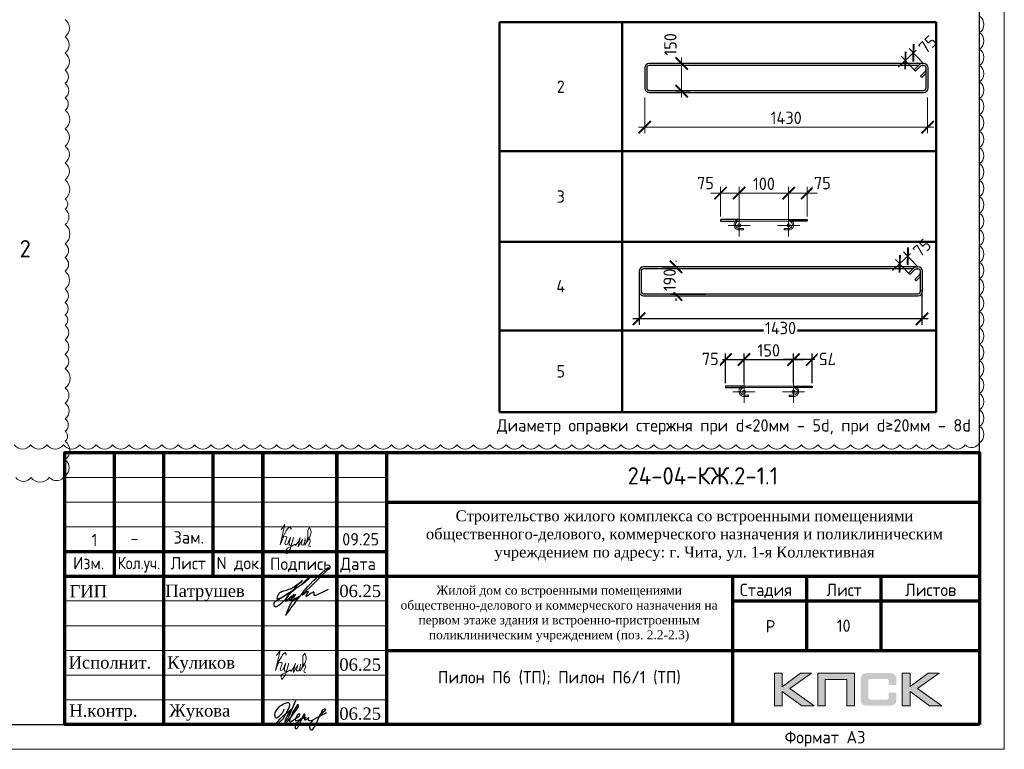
# Model space of a CAD drawing. Header units: millimetres. Extents: x 376598 to 1249954, y -318491 to -22134.
# Tile 119 of 256: x 776036 to 795952, y -317679 to -302922. Entities that reach past the tile are written whole.
import ezdxf
from ezdxf.enums import TextEntityAlignment as Align

# ---------------------------------------------------------------- set-up
doc = ezdxf.new("R2010")
doc.units = ezdxf.units.MM
doc.linetypes.add('CENTER2', pattern=[28.575, 19.05, -3.175, 3.175, -3.175])
doc.linetypes.add('GOST2.303 4', pattern=[7, 5, -2, 0])
for name, color, linetype in [('PDF _S_NET_PROFILE_AXIS', 7, 'Continuous'), ('PDF7_Text', 7, 'Continuous'), ('PDF8_Text', 7, 'Continuous'), ('Рамка печать', 7, 'Continuous'), ('ТОЛСТЫЕ_ОСНОВНЫЕ', 6, 'Continuous')]:
    doc.layers.add(name, color=color, linetype=linetype)
for name, color, linetype, lineweight in [('Арм_шпильки', 143, 'Continuous', 18), ('Выноски', 20, 'Continuous', 20), ('Каркасы ригель', 3, 'Continuous', 0), ('Осевая', 10, 'CENTER2', 20), ('подоснова', 151, 'Continuous', 5), ('поз.', 2, 'Continuous', 25), ('размер', 1, 'Continuous', 25), ('РАЗМЕРЫ', 1, 'Continuous', 9), ('Рамка', 7, 'Continuous', 70), ('Текст', 7, 'Continuous', 25), ('ТОНКИЕ', 7, 'Continuous', 9)]:
    doc.layers.add(name, color=color, linetype=linetype, lineweight=lineweight)
doc.styles.add('GOST 2.304', font='CS_Gost2304.shx')
doc.styles.add('GOST-2.304_Type-B', font='GOST_Common.ttf')
doc.styles.add('PDF Times New Roman', font='times.ttf')
doc.styles.add('style1', font='GOST_Common.ttf', dxfattribs={"height": 500})
doc.styles.add('ГОСТ', font='GOST_Common.ttf')
doc.dimstyles.new('мой', dxfattribs={"dimscale": 100, "dimtxt": 2.5, "dimasz": 2.5, "dimexe": 1.25, "dimexo": 0.625, "dimtad": 1, "dimdec": 0, "dimtxsty": 'GOST-2.304_Type-B', "dimblk": 'ARCHTICK', "dimcen": 2.5, "dimdle": 2, "dimaunit": 1, "dimadec": 1, "dimazin": 2, "dimtfac": 1, "dimtdec": 0, "dimtmove": 1, "dimatfit": 3, "dimfxl": 1, "dimtfill": 1, "dimlwd": -1, "dimlwe": -1, "dimarcsym": 0})
doc.dimstyles.new('мой 25', dxfattribs={"dimscale": 100, "dimtxt": 2.5, "dimasz": 2.5, "dimexe": 1.25, "dimexo": 0.625, "dimtad": 1, "dimdec": 0, "dimlfac": 0.5, "dimtxsty": 'GOST-2.304_Type-B', "dimblk": 'ARCHTICK', "dimcen": 2.5, "dimdle": 1.25, "dimaunit": 1, "dimadec": 1, "dimazin": 2, "dimtfac": 1, "dimtdec": 0, "dimtmove": 1, "dimatfit": 3, "dimfxl": 6, "dimfxlon": 1, "dimtfill": 1, "dimlwd": -1, "dimlwe": -1, "dimarcsym": 0})
doc.dimstyles.new('СПДС', dxfattribs={"dimscale": 100, "dimtxt": 2.5, "dimasz": 2.5, "dimexe": 1.25, "dimexo": 0, "dimtad": 1, "dimdec": 0, "dimtxsty": 'GOST-2.304_Type-B', "dimblk": 'ARCHTICK', "dimcen": 2.5, "dimdle": 2, "dimadec": 0, "dimazin": 2, "dimtfac": 0.75, "dimtdec": 0, "dimtmove": 1, "dimatfit": 3, "dimfxl": 1, "dimtolj": 1, "dimarcsym": 1})

# ---------------------------------------------------------------- blocks, each defined once
blk = doc.blocks.new('*T500')
at = {"layer": 'Выноски', "color": 0, "linetype": 'ByBlock', "lineweight": 50, "transparency": 16777216}
for p, q in [((0, 0), (8834, 0)), ((0, 0), (0, -7886)), ((2484, 0), (2484, -7886)), ((8834, 0), (8834, -7886)), ((0, -2606), (8834, -2606)), ((0, -4443), (8834, -4443)), ((0, -6234), (8834, -6234)), ((0, -7886), (8834, -7886))]:
    blk.add_line(p, q, dxfattribs=at)
at = {"layer": 'Выноски', "color": 0, "transparency": 16777216, "char_height": 250, "width": 2183.67, "attachment_point": 5, "style": 'GOST-2.304_Type-B'}
for s, insert in [('2', (1242, -1303)), ('3', (1242, -3525)), ('4', (1242, -5339)), ('5', (1242, -7060))]:
    blk.add_mtext(s, dxfattribs=dict(at, insert=insert))
blk = doc.blocks.new('*U25')
for p, q in [((-8, 0), (-7, 7.2)), ((-7, -7.2), (-8, 0)), ((-7, 7.2), (-4.2, 14)), ((-4.2, 14), (0.2, 19.8)), ((0.2, 19.8), (6, 24.2)), ((6, 24.2), (12.8, 27)), ((12.8, 27), (20, 28)), ((44, 28), (20, 28)), ((20, 20), (44, 20)), ((44, 20), (44, 28)), ((262.7, 28), (286.7, 28)), ((262.7, 20), (262.7, 28)), ((286.7, 20), (262.7, 20)), ((293.9, 27), (286.7, 28)), ((300.7, 24.2), (293.9, 27)), ((306.5, 19.8), (300.7, 24.2)), ((310.9, 14), (306.5, 19.8)), ((313.7, 7.2), (310.9, 14)), ((314.7, 0), (313.7, 7.2)), ((-4.2, -14), (-7, -7.2)), ((0.2, -19.8), (-4.2, -14)), ((6, -24.2), (0.2, -19.8)), ((12.8, -27), (6, -24.2)), ((20, -28), (12.8, -27)), ((20, -28), (286.7, -28)), ((286.7, -28), (293.9, -27)), ((293.9, -27), (300.7, -24.2)), ((300.7, -24.2), (306.5, -19.8)), ((306.5, -19.8), (310.9, -14)), ((310.9, -14), (313.7, -7.2)), ((313.7, -7.2), (314.7, 0))]:
    blk.add_line(p, q)
at = {"color": 0, "linetype": 'ByBlock', "lineweight": -2}
for p, q in [((0, 0), (0.7, 5.2)), ((0.7, 5.2), (2.7, 10)), ((2.7, 10), (5.9, 14.1)), ((5.9, 14.1), (10, 17.3)), ((10, 17.3), (14.8, 19.3)), ((14.8, 19.3), (20, 20)), ((291.8, 19.3), (286.7, 20)), ((296.7, 17.3), (291.8, 19.3)), ((300.8, 14.1), (296.7, 17.3)), ((304, 10), (300.8, 14.1)), ((306, 5.2), (304, 10)), ((306.7, 0), (306, 5.2)), ((0.7, -5.2), (0, 0)), ((2.7, -10), (0.7, -5.2)), ((5.9, -14.1), (2.7, -10)), ((10, -17.3), (5.9, -14.1)), ((14.8, -19.3), (10, -17.3)), ((20, -20), (14.8, -19.3)), ((20, -20), (286.7, -20)), ((286.7, -20), (291.8, -19.3)), ((291.8, -19.3), (296.7, -17.3)), ((296.7, -17.3), (300.8, -14.1)), ((300.8, -14.1), (304, -10)), ((304, -10), (306, -5.2)), ((306, -5.2), (306.7, 0))]:
    blk.add_line(p, q, dxfattribs=at)
at = {"style": 'GOST 2.304', "oblique": 15, "flags": 9}
for tag, p in [('ДИАМЕТР', (117.8, -62.2)), ('ДЛИНА', (118.1, -72.5)), ('ПОЗИЦИЯ', (118, -56.6)), ('КЛАСС', (118, -67.8)), ('МАССА', (118.7, -78.2))]:
    blk.add_attdef(tag, p, '', height=2.5, dxfattribs=at)
blk = doc.blocks.new('_ArchTick')
at = {"color": 0, "linetype": 'ByBlock', "const_width": 0.15}
blk.add_lwpolyline([(-0.5, -0.5), (0.5, 0.5)], dxfattribs=at)
blk = doc.blocks.new('*D499')
at = {"layer": 'DEFPOINTS', "color": 0, "lineweight": 0, "transparency": 16777216}
for p in [(791590, -306428), (790590, -306965), (791590, -306965)]:
    blk.add_point(p, dxfattribs=at)
at = {"layer": 'РАЗМЕРЫ', "color": 0, "linetype": 'Continuous', "transparency": 16777216}
for p, q in [((790590, -306903), (790590, -306303)), ((791590, -306902), (791590, -306303)), ((790390, -306428), (791790, -306428))]:
    blk.add_line(p, q, dxfattribs=at)
at = {"layer": 'РАЗМЕРЫ', "color": 0, "transparency": 16777216, "xscale": 250, "yscale": 250, "zscale": 250, "rotation": 180}
blk.add_blockref('_ArchTick', (790590, -306428), dxfattribs=at)
at = {"layer": 'РАЗМЕРЫ', "color": 0, "transparency": 16777216, "xscale": 250, "yscale": 250, "zscale": 250}
blk.add_blockref('_ArchTick', (791590, -306428), dxfattribs=at)
at = {"layer": 'РАЗМЕРЫ', "color": 0, "lineweight": 0, "transparency": 16777216, "insert": (791090, -306241), "char_height": 250, "attachment_point": 5, "style": 'GOST-2.304_Type-B', "bg_fill": 3, "box_fill_scale": 1.1, "bg_fill_color": 256, "bg_fill_true_color": 13158600, "bg_fill_transparency": 0}
blk.add_mtext('100', dxfattribs=at)
blk = doc.blocks.new('*D501')
at = {"layer": 'DEFPOINTS', "color": 0, "lineweight": 0}
for p in [(790214, -306428), (790214, -306965), (790590, -306965)]:
    blk.add_point(p, dxfattribs=at)
at = {"layer": 'РАЗМЕРЫ', "color": 0, "linetype": 'Continuous'}
for p, q in [((790214, -306902), (790214, -306303)), ((790590, -306903), (790590, -306303)), ((790790, -306428), (790014, -306428))]:
    blk.add_line(p, q, dxfattribs=at)
at = {"layer": 'РАЗМЕРЫ', "color": 0, "xscale": 250, "yscale": 250, "zscale": 250, "rotation": 180}
blk.add_blockref('_ArchTick', (790214, -306428), dxfattribs=at)
at = {"layer": 'РАЗМЕРЫ', "color": 0, "xscale": 250, "yscale": 250, "zscale": 250}
blk.add_blockref('_ArchTick', (790590, -306428), dxfattribs=at)
at = {"layer": 'РАЗМЕРЫ', "color": 0, "lineweight": 0, "insert": (789907, -306226), "char_height": 250, "attachment_point": 5, "style": 'GOST-2.304_Type-B', "bg_fill": 3, "box_fill_scale": 1.1, "bg_fill_color": 256, "bg_fill_true_color": 13158600, "bg_fill_transparency": 0}
blk.add_mtext('75', dxfattribs=at)
blk = doc.blocks.new('*D502')
at = {"layer": 'DEFPOINTS', "color": 0, "lineweight": 0}
for p in [(791966, -306428), (791590, -306965), (791966, -306965)]:
    blk.add_point(p, dxfattribs=at)
at = {"layer": 'РАЗМЕРЫ', "color": 0, "linetype": 'Continuous'}
for p, q in [((791590, -306903), (791590, -306303)), ((791966, -306902), (791966, -306303)), ((791390, -306428), (792166, -306428))]:
    blk.add_line(p, q, dxfattribs=at)
at = {"layer": 'РАЗМЕРЫ', "color": 0, "xscale": 250, "yscale": 250, "zscale": 250, "rotation": 180}
blk.add_blockref('_ArchTick', (791590, -306428), dxfattribs=at)
at = {"layer": 'РАЗМЕРЫ', "color": 0, "xscale": 250, "yscale": 250, "zscale": 250}
blk.add_blockref('_ArchTick', (791966, -306428), dxfattribs=at)
at = {"layer": 'РАЗМЕРЫ', "color": 0, "lineweight": 0, "insert": (792273, -306226), "char_height": 250, "attachment_point": 5, "style": 'GOST-2.304_Type-B', "bg_fill": 3, "box_fill_scale": 1.1, "bg_fill_color": 256, "bg_fill_true_color": 13158600, "bg_fill_transparency": 0}
blk.add_mtext('75', dxfattribs=at)
blk = doc.blocks.new('*D496')
at = {"layer": 'DEFPOINTS', "color": 0, "lineweight": 0, "transparency": 16777216}
for p in [(788679, -304140), (794400, -304279), (788679, -305095)]:
    blk.add_point(p, dxfattribs=at)
at = {"layer": 'РАЗМЕРЫ', "color": 0, "linetype": 'Continuous', "transparency": 16777216}
for p, q in [((788679, -304495), (788679, -305220)), ((794400, -304495), (794400, -305220)), ((794525, -305095), (788554, -305095))]:
    blk.add_line(p, q, dxfattribs=at)
at = {"layer": 'РАЗМЕРЫ', "color": 0, "transparency": 16777216, "xscale": 250, "yscale": 250, "zscale": 250, "rotation": 180}
blk.add_blockref('_ArchTick', (788679, -305095), dxfattribs=at)
at = {"layer": 'РАЗМЕРЫ', "color": 0, "transparency": 16777216, "xscale": 250, "yscale": 250, "zscale": 250}
blk.add_blockref('_ArchTick', (794400, -305095), dxfattribs=at)
at = {"layer": 'РАЗМЕРЫ', "color": 0, "lineweight": 0, "transparency": 16777216, "insert": (791540, -304907), "char_height": 250, "attachment_point": 5, "style": 'GOST-2.304_Type-B', "bg_fill": 3, "box_fill_scale": 1.1, "bg_fill_color": 256, "bg_fill_true_color": 13158600, "bg_fill_transparency": 0}
blk.add_mtext('1430', dxfattribs=at)
blk = doc.blocks.new('*D497')
at = {"layer": 'DEFPOINTS', "color": 0, "lineweight": 0, "transparency": 16777216}
for p in [(789426, -303808), (789994, -303808), (789648, -304368)]:
    blk.add_point(p, dxfattribs=at)
at = {"layer": 'РАЗМЕРЫ', "color": 0, "linetype": 'Continuous', "transparency": 16777216}
for p, q in [((789426, -304493), (789426, -303683)), ((789932, -303808), (789301, -303808)), ((789586, -304368), (789301, -304368))]:
    blk.add_line(p, q, dxfattribs=at)
at = {"layer": 'РАЗМЕРЫ', "color": 0, "transparency": 16777216, "xscale": 250, "yscale": 250, "zscale": 250, "rotation": 270}
blk.add_blockref('_ArchTick', (789426, -304368), dxfattribs=at)
at = {"layer": 'РАЗМЕРЫ', "color": 0, "lineweight": 0, "transparency": 16777216, "insert": (789199, -303422), "char_height": 250, "attachment_point": 5, "rotation": 90, "style": 'GOST-2.304_Type-B', "bg_fill": 3, "box_fill_scale": 1.1, "bg_fill_color": 256, "bg_fill_true_color": 13158600, "bg_fill_transparency": 0}
blk.add_mtext('150', dxfattribs=at)
at = {"layer": 'РАЗМЕРЫ', "color": 0, "transparency": 16777216, "xscale": 250, "yscale": 250, "zscale": 250, "rotation": 90}
blk.add_blockref('_ArchTick', (789426, -303808), dxfattribs=at)
blk = doc.blocks.new('*U56')
at = {"layer": 'ТОЛСТЫЕ_ОСНОВНЫЕ', "color": 6}
blk.add_lwpolyline([(20, 5), (415, 5), (415, 292), (20, 292)], close=True, dxfattribs=at)
at = {"layer": 'ТОНКИЕ'}
blk.add_lwpolyline([(0, 0), (420, 0), (420, 297), (0, 297)], close=True, dxfattribs=at)
at = {"layer": 'Текст', "style": 'style1'}
blk.add_text('Формат А3', height=2.5, dxfattribs=at).set_placement((375.57, 1.2))
blk = doc.blocks.new('*U31')
at = {"color": 0, "linetype": 'ByBlock', "lineweight": -2}
for p, q in [((-10, 1414.5), (-10, 12.5)), ((-10, 1407.5), (-10, 1414.5)), ((0, 1407.5), (0, 1414.5)), ((114.7, 1437), (12.5, 1437)), ((114.7, 1427), (12.5, 1427)), ((53.8, 1397.9), (28.3, 1423.3)), ((38.8, 1427), (60.9, 1404.9)), ((127.2, 12.5), (127.2, 1414.5)), ((137.2, 12.5), (137.2, 1414.5)), ((22, 1366.1), (-3.4, 1391.6)), ((0, 1388.2), (0, 12.5)), ((3.7, 1398.6), (29.1, 1373.2)), ((29.1, 1373.2), (22, 1366.1)), ((60.9, 1404.9), (53.8, 1397.9)), ((12.5, 0), (114.7, 0)), ((12.5, -10), (114.7, -10))]:
    blk.add_line(p, q, dxfattribs=at)
for centre, radius, start, end in [((12.5, 1414.5), 22.5, 90, 180), ((12.5, 1414.5), 12.5, 90, 180), ((19.5, 1414.5), 12.5, 45, 90), ((114.7, 1414.5), 22.5, 0, 90), ((114.7, 1414.5), 12.5, 0, 90), ((12.5, 1407.5), 22.5, 180, 225), ((12.5, 1407.5), 12.5, 180, 225), ((12.5, 12.5), 22.5, 180, 270), ((12.5, 12.5), 12.5, 180, 270), ((114.7, 12.5), 12.5, 270, 0), ((114.7, 12.5), 22.5, 270, 0)]:
    blk.add_arc(centre, radius, start, end, dxfattribs=at)
at = {"style": 'GOST 2.304', "oblique": 15, "flags": 9}
for tag, p in [('ДИАМЕТР', (-52.8, -63)), ('КЛАСС', (-53, -68.7)), ('ДЛИНА', (-52.5, -73.8)), ('ПОЗИЦИЯ', (-52.3, -58)), ('МАССА', (-52.3, -78.3))]:
    blk.add_attdef(tag, p, '', height=2.5, dxfattribs=at)
blk = doc.blocks.new('11')
at = {"layer": 'Выноски'}
for p, q in [((47944, 66700), (47962, 66737)), ((47962, 66737), (47989, 66781)), ((47989, 66781), (48016, 66806)), ((48016, 66806), (48038, 66823)), ((48038, 66823), (48060, 66786)), ((48060, 66786), (48058, 66769)), ((47885, 66608), (47944, 66700))]:
    blk.add_line(p, q, dxfattribs=at)
blk.add_lwpolyline([(47863, 66761), (47937, 66865), (47843, 66458), (47885, 66564), (47905, 66616), (47954, 66628), (47979, 66606), (47957, 66539), (47937, 66487), (47947, 66458), (47991, 66470), (48051, 66611), (48041, 66569), (48023, 66505), (48023, 66448), (48065, 66448), (48090, 66529), (48110, 66608), (48043, 66369), (47972, 66275), (47954, 66344), (47991, 66389), (48078, 66431), (48142, 66470), (48154, 66441), (48204, 66512), (48246, 66606), (48209, 66455), (48204, 66418), (48295, 66574), (48265, 66463), (48265, 66455), (48312, 66453), (48342, 66529), (48347, 66584), (48337, 66465), (48349, 66453), (48401, 66569), (48443, 66616), (48461, 66678), (48466, 66727), (48436, 66811), (48399, 66754), (48399, 66618), (48389, 66549), (48374, 66507), (48416, 66564), (48441, 66576), (48451, 66524), (48433, 66482), (48419, 66453), (48424, 66428), (48458, 66421)], dxfattribs=at)
blk = doc.blocks.new('яяя')
at = {"lineweight": 30}
for points in [[(345424, 110432), (345425, 110410), (345424, 110397), (345417, 110379), (345406, 110350), (345390, 110319), (345357, 110275), (345310, 110221), (345265, 110176), (345198, 110110), (345161, 110077), (345133, 110066), (345116, 110066), (345102, 110075), (345090, 110091), (345082, 110115), (345074, 110146), (345066, 110182), (345064, 110206), (345067, 110234), (345077, 110278), (345095, 110320), (345114, 110361), (345134, 110395), (345159, 110428), (345195, 110469), (345228, 110506), (345284, 110560), (345331, 110595), (345379, 110625), (345435, 110648), (345486, 110670), (345532, 110686), (345573, 110696), (345605, 110698), (345621, 110695), (345635, 110687), (345648, 110671), (345656, 110649), (345659, 110625), (345659, 110583), (345656, 110553), (345647, 110523), (345635, 110489), (345387, 110033), (345349, 109985), (345311, 109948), (345247, 109889), (345209, 109858), (345192, 109844), (345180, 109837), (345157, 109833), (345150, 109835), (345140, 109842), (345135, 109856), (345138, 109881), (345148, 109892), (345183, 109930), (345267, 110024), (345343, 110105), (345455, 110213), (345617, 110343), (345775, 110456), (345811, 110526), (345838, 110607), (345890, 110740), (345902, 110771), (345698, 110295), (345672, 110226), (345626, 110132), (345572, 110032), (345518, 109953), (345481, 109918), (345497, 110001), (345567, 110147), (345655, 110301), (345760, 110442)], [(345481, 109918), (345476, 109896), (345475, 109874), (345485, 109861), (345506, 109866), (345539, 109891), (345632, 109983), (345968, 110450), (346022, 110527), (346029, 110560), (346027, 110579), (346026, 110590), (346010, 110605), (345993, 110609), (345975, 110601), (345962, 110584), (345954, 110562), (345857, 110421), (345783, 110292), (345741, 110183), (345701, 110079), (345665, 109985), (345660, 109952), (345666, 109929), (345669, 109915), (345682, 109910), (345702, 109914), (345735, 109941), (345846, 110007), (346065, 110160), (346075, 110193), (346070, 110217), (346066, 110236), (346052, 110241), (346030, 110241), (346007, 110228), (345978, 110203), (345960, 110164), (345892, 110010), (345895, 109986), (345904, 109966), (345925, 109964), (345969, 109968), (346045, 110000), (346218, 110114), (346261, 110154), (346280, 110184), (346282, 110210), (346278, 110225), (346263, 110229), (346241, 110222), (346220, 110198), (346162, 110049), (345989, 109904), (345932, 109849), (345906, 109805), (345891, 109739), (345890, 109690), (345899, 109652), (345924, 109647), (345956, 109655), (345980, 109674), (346058, 109838), (346158, 110046), (346261, 110098), (346314, 110120), (346292, 110079), (346269, 110036), (346261, 110008), (346267, 109998), (346293, 109998), (346363, 110039), (346445, 110095), (346421, 110068), (346414, 110040), (346407, 110011), (346416, 109990), (346466, 109972), (346509, 109977), (346574, 109984), (347172, 110293)], [(346586, 109971), (346543, 109917), (346509, 109873), (346489, 109825), (346475, 109767), (346472, 109710), (346478, 109675), (346485, 109641), (346501, 109621), (346517, 109602), (346542, 109589), (346568, 109592), (346605, 109620), (346680, 109731), (346736, 109842), (346865, 110115), (346962, 110290), (346969, 110318), (346979, 110360), (347013, 110403), (347056, 110434), (347091, 110450), (347109, 110450), (347121, 110434), (347115, 110405), (347072, 110355), (347012, 110307), (346924, 110222)]]:
    blk.add_lwpolyline(points, dxfattribs=at)
blk = doc.blocks.new('штамп кж1.1')
at = {"layer": 'Рамка печать', "lineweight": 20}
h = blk.add_hatch(color=0, dxfattribs=at)
h.paths.add_polyline_path([(419458, -85094), (419234, -85094), (418867, -85370), (418867, -85094), (418712, -85094), (418712, -85757), (418867, -85757), (418867, -85466), (419264, -85757), (419512, -85757), (419019, -85406)])
h.paths.add_polyline_path([(419737, -85219), (420175, -85219), (420175, -85757), (420329, -85757), (420329, -85094), (420165, -85094), (419583, -85094), (419583, -85251), (419583, -85757), (419737, -85757)])
h.paths.add_polyline_path([(421451, -85091), (421295, -85091), (421295, -85754), (421451, -85754), (421451, -85462), (421847, -85754), (422095, -85754), (421602, -85403), (422041, -85091), (421818, -85091), (421451, -85367)])
blk.add_hatch(color=204, dxfattribs=at).paths.add_polyline_path([(421166, -85165), (421164, -85157), (421161, -85151), (421158, -85145), (421154, -85139), (421151, -85134), (421147, -85129), (421143, -85124), (421139, -85120), (421133, -85117), (421128, -85113), (421122, -85109), (421115, -85107), (421108, -85104), (421100, -85101), (421093, -85099), (421075, -85096), (421056, -85093), (421035, -85092), (421012, -85091), (420617, -85091), (420594, -85092), (420573, -85093), (420553, -85096), (420536, -85099), (420528, -85102), (420521, -85104), (420514, -85107), (420508, -85110), (420502, -85113), (420496, -85117), (420491, -85120), (420486, -85124), (420482, -85129), (420478, -85134), (420474, -85139), (420471, -85145), (420468, -85151), (420466, -85158), (420463, -85165), (420461, -85172), (420457, -85188), (420455, -85206), (420453, -85226), (420453, -85248), (420453, -85596), (420453, -85618), (420455, -85638), (420457, -85656), (420461, -85673), (420463, -85680), (420466, -85687), (420468, -85694), (420471, -85700), (420474, -85705), (420478, -85711), (420482, -85716), (420486, -85720), (420491, -85725), (420496, -85728), (420502, -85731), (420508, -85735), (420514, -85738), (420521, -85740), (420528, -85743), (420536, -85745), (420553, -85749), (420573, -85751), (420594, -85753), (420617, -85754), (421012, -85754), (421035, -85753), (421056, -85752), (421075, -85749), (421092, -85746), (421100, -85743), (421108, -85741), (421115, -85738), (421122, -85735), (421128, -85732), (421133, -85728), (421139, -85725), (421143, -85720), (421147, -85716), (421151, -85711), (421154, -85706), (421158, -85700), (421161, -85694), (421164, -85688), (421166, -85680), (421169, -85673), (421172, -85656), (421175, -85639), (421176, -85618), (421177, -85596), (421177, -85487), (421022, -85487), (421022, -85576), (421022, -85582), (421021, -85588), (421020, -85594), (421019, -85599), (421017, -85604), (421015, -85608), (421012, -85612), (421008, -85616), (421005, -85619), (421001, -85622), (420996, -85624), (420991, -85626), (420987, -85627), (420981, -85628), (420974, -85628), (420968, -85629), (420649, -85629), (420644, -85628), (420639, -85628), (420635, -85626), (420631, -85624), (420627, -85621), (420624, -85618), (420620, -85615), (420617, -85611), (420615, -85607), (420613, -85603), (420611, -85598), (420609, -85593), (420607, -85584), (420607, -85574), (420607, -85256), (420607, -85250), (420607, -85245), (420609, -85240), (420610, -85235), (420611, -85231), (420613, -85228), (420616, -85225), (420619, -85221), (420622, -85218), (420626, -85216), (420630, -85214), (420634, -85212), (420639, -85211), (420643, -85210), (420649, -85210), (420654, -85210), (420968, -85210), (420974, -85210), (420981, -85210), (420986, -85212), (420991, -85213), (420996, -85215), (421000, -85217), (421004, -85220), (421008, -85223), (421011, -85227), (421014, -85231), (421017, -85235), (421019, -85240), (421020, -85245), (421021, -85250), (421022, -85257), (421022, -85263), (421022, -85336), (421177, -85336), (421177, -85248), (421176, -85226), (421175, -85206), (421172, -85188), (421168, -85172)])
at = {"layer": 'PDF _S_NET_PROFILE_AXIS', "lineweight": 30, "elevation": 0}
blk.add_lwpolyline([(409123, -83320), (409140, -83299), (409161, -83282), (409174, -83265), (409208, -83231), (409216, -83227), (409221, -83219), (409229, -83214), (409238, -83206), (409259, -83189), (409276, -83176), (409288, -83172), (409297, -83172), (409297, -83176), (409293, -83185), (409280, -83198), (409191, -83274), (409174, -83282), (409157, -83299), (409106, -83329), (409085, -83341), (409060, -83358), (409055, -83363), (409051, -83363), (409060, -83358), (409072, -83350), (409077, -83350), (409081, -83346), (409077, -83350), (409072, -83354), (409064, -83358), (409047, -83371), (409030, -83380), (409013, -83397), (408971, -83426), (408933, -83460), (408890, -83502), (408878, -83515), (408873, -83524), (408865, -83528), (408857, -83540), (408840, -83562), (408827, -83583), (408818, -83600), (408797, -83625), (408772, -83646), (408717, -83701), (408683, -83727), (408666, -83735), (408653, -83744), (408628, -83752), (408603, -83752), (408594, -83744), (408590, -83731), (408586, -83706), (408586, -83680), (408590, -83667), (408598, -83655), (408611, -83642), (408636, -83629), (408645, -83621), (408662, -83612), (408683, -83600), (408696, -83595), (408708, -83583), (408725, -83574), (408742, -83562), (408785, -83536), (408831, -83507), (408873, -83481), (408912, -83456), (408928, -83443), (408941, -83435), (408954, -83430), (408962, -83422), (408962, -83426), (408954, -83430), (408950, -83435), (408937, -83443), (408920, -83456), (408882, -83477), (408797, -83532), (408755, -83557), (408721, -83574), (408708, -83583), (408696, -83587), (408687, -83591), (408679, -83591), (408666, -83595), (408658, -83591), (408653, -83587), (408653, -83570), (408658, -83557), (408658, -83545), (408662, -83528), (408674, -83502), (408691, -83477), (408700, -83468), (408704, -83460), (408717, -83456), (408751, -83439), (408763, -83439), (408772, -83435), (408785, -83430), (408848, -83418), (408873, -83405), (408895, -83397), (408933, -83380), (408954, -83371), (408975, -83358), (408992, -83346), (409005, -83333), (409039, -83308), (409064, -83295), (409077, -83286), (409094, -83274), (409127, -83244), (409144, -83231), (409153, -83223), (409157, -83223), (409149, -83240), (409123, -83265), (409111, -83274), (409077, -83299), (409064, -83308), (409051, -83320), (409026, -83350), (409013, -83363), (409009, -83371), (408992, -83392), (408979, -83401), (408967, -83418), (408962, -83422), (408962, -83426), (408958, -83430), (408950, -83435), (408937, -83447), (408916, -83473), (408903, -83485), (408890, -83502), (408882, -83515), (408873, -83524), (408869, -83528), (408873, -83524), (408878, -83524), (408873, -83528), (408865, -83549), (408857, -83553), (408852, -83562), (408848, -83566), (408823, -83617), (408823, -83629), (408818, -83638), (408823, -83642), (408827, -83642), (408840, -83629), (408852, -83621), (408907, -83566), (408941, -83540), (408954, -83528), (408967, -83524), (408971, -83515), (408984, -83502), (408988, -83494), (408996, -83494), (408996, -83498), (408979, -83515), (408962, -83536), (408937, -83557), (408924, -83566), (408912, -83579), (408907, -83579), (408899, -83583), (408895, -83591), (408895, -83612), (408899, -83617), (408907, -83617), (408920, -83608), (408937, -83591), (408945, -83579), (408954, -83570), (408979, -83540), (408996, -83524), (409005, -83511), (409017, -83507), (409022, -83502), (409026, -83502), (409013, -83515), (409005, -83528), (408992, -83536), (408971, -83562), (408954, -83583), (408945, -83591), (408941, -83600), (408937, -83612), (408937, -83625), (408941, -83629), (408954, -83634), (408958, -83629), (408967, -83612), (408979, -83600), (409000, -83583), (409009, -83574), (409022, -83574), (409026, -83583), (409026, -83608), (409030, -83608), (409039, -83604), (409051, -83595), (409077, -83570), (409085, -83557), (409089, -83553), (409089, -83549), (409085, -83549), (409081, -83553), (409072, -83557), (409047, -83574), (409017, -83595), (408979, -83621), (408971, -83625), (408958, -83629), (408950, -83638), (408933, -83663), (408924, -83684), (408903, -83722), (408886, -83765), (408865, -83811), (408848, -83862), (408840, -83883), (408827, -83909), (408827, -83921), (408831, -83921), (408835, -83917), (408840, -83909), (408848, -83896), (408852, -83888), (408861, -83875), (408886, -83841), (408903, -83816), (408924, -83782), (408954, -83748), (408984, -83706), (409043, -83625), (409077, -83583), (409106, -83545), (409132, -83511), (409157, -83481), (409174, -83456), (409195, -83430), (409229, -83388), (409263, -83350), (409305, -83308), (409394, -83214), (409441, -83172), (409479, -83130), (409517, -83092), (409551, -83062), (409580, -83037), (409606, -83016), (409627, -82999), (409644, -82986), (409657, -82977), (409665, -82969), (409674, -82969), (409674, -82965), (409682, -82960), (409682, -82982), (409674, -82994), (409665, -83003), (409661, -83011), (409563, -83109), (409538, -83138), (409504, -83168), (409318, -83354), (409242, -83422), (409187, -83477), (409178, -83490), (409170, -83498), (409161, -83502), (409157, -83507), (409157, -83511), (409161, -83511), (409170, -83507), (409182, -83494), (409212, -83477), (409225, -83464), (409238, -83460), (409246, -83452), (409263, -83443), (409276, -83443), (409276, -83452), (409267, -83468), (409259, -83481), (409242, -83502), (409238, -83515), (409233, -83524), (409229, -83528), (409229, -83532), (409238, -83540), (409242, -83536), (409246, -83536), (409254, -83532), (409267, -83524), (409318, -83485), (409356, -83460), (409381, -83452), (409386, -83452), (409390, -83456), (409390, -83494), (409394, -83507), (409398, -83515), (409407, -83519), (409415, -83515), (409424, -83515), (409449, -83507), (409492, -83490), (409521, -83477), (409551, -83460), (409593, -83443), (409635, -83422), (409690, -83397)], dxfattribs=at)
at = {"layer": 'Рамка', "color": 7}
for p, q in [((405358, -83134), (405358, -80634)), ((407358, -83134), (407358, -80634)), ((410858, -81634), (422858, -81634)), ((404358, -82634), (410858, -82634)), ((404358, -83134), (422858, -83134)), ((419358, -83134), (419358, -84634)), ((420858, -83134), (420858, -84634)), ((417858, -83634), (422858, -83634)), ((417858, -83634), (422858, -83634)), ((410858, -84634), (422858, -84634))]:
    blk.add_line(p, q, dxfattribs=at)
at = {"layer": 'Рамка'}
for p, q in [((406358, -86134), (406358, -80634)), ((408358, -86134), (408358, -80634)), ((408358, -80634), (408358, -86134)), ((409858, -80634), (409858, -86134)), ((409858, -86134), (409858, -80634)), ((410858, -80634), (410858, -86134)), ((417858, -83134), (417858, -86134))]:
    blk.add_line(p, q, dxfattribs=at)
at = {"layer": 'Рамка', "color": 7, "lineweight": 15}
for p, q in [((404358, -81134), (410858, -81134)), ((404358, -81634), (410858, -81634)), ((404358, -82134), (410858, -82134)), ((404358, -83634), (410858, -83634)), ((404358, -84134), (410858, -84134)), ((404358, -84634), (410858, -84634)), ((404358, -85134), (410858, -85134)), ((404358, -85634), (410858, -85634))]:
    blk.add_line(p, q, dxfattribs=at)
at = {"layer": 'Рамка'}
blk.add_lwpolyline([(422858, -86134), (404358, -86134), (404358, -80634), (422858, -80634)], close=True, dxfattribs=at)
at = {"layer": 'Рамка печать', "color": 0, "lineweight": 20}
for points in [[(418712, -85757), (418712, -85094), (418867, -85094), (418867, -85370), (419234, -85094), (419458, -85094), (419019, -85406), (419512, -85757), (419264, -85757), (418867, -85466), (418867, -85757), (418712, -85757)], [(419737, -85757), (419737, -85219), (420175, -85219), (420175, -85757), (420329, -85757), (420329, -85094), (420165, -85094), (419583, -85094), (419583, -85251), (419583, -85757), (419737, -85757)], [(421295, -85754), (421295, -85091), (421451, -85091), (421451, -85367), (421818, -85091), (422041, -85091), (421602, -85403), (422095, -85754), (421847, -85754), (421451, -85462), (421451, -85754), (421295, -85754)]]:
    blk.add_lwpolyline(points, close=True, dxfattribs=at)
at = {"color": 2, "lineweight": 60, "xscale": 0.5, "yscale": 0.5, "zscale": 0.5}
blk.add_blockref('яяя', (236070, -141038), dxfattribs=at)
at = {"layer": 'Выноски', "color": 0}
blk.add_blockref('11', (360773, -151499), dxfattribs=at)
at = {"layer": 'PDF7_Text', "char_height": 248, "attachment_point": 7, "style": 'PDF Times New Roman'}
for s, insert in [('06.25', (409908, -83561)), ('Патрушев', (406387, -83634)), ('06.25', (409908, -85050)), ('Жукова', (406466, -86056)), ('06.25', (409908, -86042))]:
    blk.add_mtext(s, dxfattribs=dict(at, insert=insert))
at = {"layer": 'PDF7_Text', "insert": (410912, -84467), "char_height": 180, "width": 6881.02, "attachment_point": 7, "style": 'PDF Times New Roman'}
blk.add_mtext('\\pxqc;Жилой дом со встроенными помещениями общественно-делового и коммерческого назначения на первом этаже здания и встроенно-пристроенным поликлиническим учреждением (поз. 2.2-2.3)', dxfattribs=at)
at = {"layer": 'PDF7_Text', "insert": (406426, -85084), "char_height": 247.95, "attachment_point": 7, "style": 'PDF Times New Roman'}
blk.add_mtext_dynamic_manual_height_columns('{\\C256;Куликов}', width=2000, gutter_width=1250, heights=[0], dxfattribs=at)
at = {"layer": 'PDF8_Text', "char_height": 248, "attachment_point": 7, "style": 'PDF Times New Roman'}
for s, insert in [('ГИП', (404451, -83561)), ('Исполнит.', (404432, -85007)), ('Н.контр.', (404445, -86056))]:
    blk.add_mtext(s, dxfattribs=dict(at, insert=insert))
at = {"layer": 'Текст', "color": 7, "style": 'ГОСТ'}
blk.add_text('24-04-КЖ.2-1.1', height=350, dxfattribs=at).set_placement((417259, -81103), align=Align.MIDDLE_CENTER)
for s, p in [('Изм.', (404522, -82993)), ('Лист', (406493, -82996)), ('N док.', (407423, -82993)), ('Подпись', (408507, -83008)), ('Дата', (409929, -83008)), ('Стадия', (418009, -83534)), ('Лист', (419758, -83534)), ('Листов', (421350, -83534)), ('Р', (418530, -84272))]:
    blk.add_text(s, height=250, dxfattribs=at).set_placement(p)
at = {"layer": 'Текст', "color": 7, "style": 'ГОСТ', "width": 0.9}
blk.add_text('Кол.уч.', height=250, dxfattribs=at).set_placement((405423, -82992))
at = {"layer": 'Текст', "color": 7, "insert": (411117, -81801), "char_height": 220, "attachment_point": 1, "style": 'ГОСТ'}
blk.add_mtext_dynamic_manual_height_columns('\\pxqc;{\\fTimes New Roman|b0|i0|c204|p18;\\C256;Строительство жилого комплекса со встроенными помещениями общественного-делового, коммерческого назначения и поликлиническим учреждением по адресу: г. Чита, ул. 1-я Коллективная}', width=11543.07, gutter_width=12.5, heights=[0], dxfattribs=at)
blk = doc.blocks.new('*T506')
at = {"layer": 'Каркасы ригель', "color": 0, "linetype": 'ByBlock', "lineweight": -2, "transparency": 16777216}
for p, q in [((0, 0), (1500, 0)), ((0, -1000), (1500, -1000))]:
    blk.add_line(p, q, dxfattribs=at)
at = {"layer": 'Каркасы ригель', "color": 0, "linetype": 'ByBlock', "lineweight": 50, "transparency": 16777216}
for p, q in [((0, 0), (0, -1000)), ((1500, 0), (1500, -1000))]:
    blk.add_line(p, q, dxfattribs=at)
at = {"layer": 'Каркасы ригель', "color": 0, "linetype": 'Continuous', "lineweight": 0, "transparency": 16777216, "insert": (750, -500), "char_height": 250, "width": 1000, "attachment_point": 5, "style": 'ГОСТ'}
blk.add_mtext('10', dxfattribs=at)

msp = doc.modelspace()

# ---------------------------------------------------------------- linework, layer by layer
at = {"layer": 'Осевая', "ltscale": 0.1}
for p, q in [((790814.4, -307081.2), (790366.1, -307081.2)), ((791814.3, -307081.2), (791366.1, -307081.2)), ((790911.7, -310450.1), (790463.4, -310450.1)), ((791911.6, -310450.1), (791463.4, -310450.1))]:
    msp.add_line(p, q, dxfattribs=at)
at = {"layer": 'РАЗМЕРЫ', "color": 240, "lineweight": 0, "true_color": 0xed1f24}
msp.add_lwpolyline([(775957.5, -312178.9, 0.5205671), (776268.1, -312178.9, 0.5205671), (776634.2, -312178.9, 0.5205671), (776952.5, -312145, 0.5205671), (776952.5, -311823.6, 0.5205671), (776952.5, -311449.1, 0.5205671), (776952.5, -311247.4, 0.5205671), (776952.5, -310993.3, 0.5205671), (776952.5, -310677.1, 0.5205671), (776952.5, -310369.4, 0.5205671), (776952.5, -309977.4, 0.5205671), (776952.5, -309691.5, 0.5205671), (776952.5, -309395.4, 0.5205671), (776952.5, -309102.9, 0.5205671), (776952.5, -308889.6, 0.5205671), (776952.5, -308641.7, 0.5205671), (776952.5, -308369.5, 0.5205671), (776952.5, -308009.8, 0.5205671), (776952.5, -307729.9, 0.5205671), (776952.5, -307451.9, 0.5205671), (776952.5, -307064.1, 0.5205671), (776952.5, -306755.7, 0.5205671), (776952.5, -306547, 0.5205671), (776952.5, -306163.8, 0.5205671), (776952.5, -305814.7, 0.5205671), (776952.5, -305477.1, 0.5205671), (776952.5, -305127.6, 0.5205671), (776952.5, -304754.6, 0.5205671), (776952.5, -304503.8, 0.5205671), (776952.5, -304208.7, 0.5205671), (776952.5, -303945.3, 0.5205671), (776952.5, -303594.9, 0.5205671), (776952.5, -303268.6, 0.5205671), (776952.5, -302917.5, 0.5205671)], format="xyb", dxfattribs=at)

# ---------------------------------------------------------------- block references
for name, p in [('*T500', (785738.1, -302974)), ('*T506', (791952.5, -314678.9))]:
    msp.add_blockref(name, p)
at = {"layer": 'Арм_шпильки', "color": 3, "xscale": 3.75, "yscale": 3.75, "zscale": 3.75, "rotation": 180}
for p in [(791665.2, -307069.6), (791762.5, -310438.5)]:
    msp.add_blockref('*U25', p, dxfattribs=at)
at = {"layer": 'Выноски'}
msp.add_blockref('11', (733463.8, -379999.7), dxfattribs=at)
at = {"layer": 'размер'}
msp.add_blockref('штамп кж1.1', (372594.2, -231044.7), dxfattribs=at)

# ---------------------------------------------------------------- texts
at = {"ltscale": 100, "insert": (785535.6, -311001.5), "char_height": 250, "width": 17398.124, "attachment_point": 1, "style": 'GOST-2.304_Type-B'}
msp.add_mtext(' Диаметр оправки стержня при d<20мм - 5d, при d≥20мм - 8d', dxfattribs=at)
at = {"layer": 'Выноски', "style": 'GOST-2.304_Type-B'}
msp.add_text('2', height=350, dxfattribs=at).set_placement((776033.5, -307728.9))
at = {"layer": 'Текст', "color": 7, "style": 'GOST-2.304_Type-B'}
for s, p in [('Зам.', (779148.7, -313519.3)), ('-', (778279.8, -313535.8)), ('09.25', (782559.7, -313556.3))]:
    msp.add_text(s, height=250, dxfattribs=at).set_placement(p)
at = {"layer": 'Текст', "color": 7, "char_height": 250, "attachment_point": 1, "style": 'ГОСТ'}
for s, insert in [('\\pxsm1,qc;\\P\\ps*,q*;1', (777489.8, -312904.2)), ('\\pxqc;{\\C256;\\PПилон П6 (ТП); Пилон П6/1 (ТП) }', (783452.5, -315678.9))]:
    msp.add_mtext_dynamic_manual_height_columns(s, width=7000, gutter_width=12.5, heights=[1500], dxfattribs=dict(at, insert=insert))

# ---------------------------------------------------------------- dimensions: what is measured, and where the dimension line sits
at = {"layer": 'РАЗМЕРЫ', "lineweight": 0}
for base, p1, p2, location in [((794115, -303591.9), (794156.6, -303963.4), (794320.1, -303808.5), (794402.9, -303421.5)), ((794001, -307705.4), (794042.6, -308076.8), (794206.1, -307921.9), (794288.9, -307534.9))]:
    msp.add_linear_dim(base=base, p1=p1, p2=p2, angle=43.44872, location=location, text='75', dimstyle='СПДС', dxfattribs=at).render()

# ---------------------------------------------------------------- next in the draw order: dimensions: what is measured, and where the dimension line sits
dim = msp.add_linear_dim(base=(788679.2, -305094.6), p1=(794400.3, -304279), p2=(788679.2, -304140.3), dimstyle='мой 25', override={"dimlfac": 0.25}, dxfattribs=at)
dim.commit()
dim.dimension.update_dxf_attribs({"geometry": '*D496', "text_midpoint": (791539.7, -304907.1)})
dim = msp.add_linear_dim(base=(791590.2, -306428.1), p1=(790590.3, -306965.3), p2=(791590.2, -306964.6), text='100', dimstyle='мой', dxfattribs=at)
dim.commit()
dim.dimension.update_dxf_attribs({"geometry": '*D499', "text_midpoint": (791090.2, -306240.6)})

# ---------------------------------------------------------------- next in the draw order: linework, layer by layer
at = {"layer": 'поз.', "linetype": 'GOST2.303 4', "ltscale": 0.4}
for points in [[(790590.2, -306964.6), (790214.2, -306964.6), (790214.2, -306994.6), (790588.9, -306994.8)], [(791590.2, -306964.6), (791966.2, -306964.6), (791966.2, -306994.6), (791591.5, -306994.8)]]:
    msp.add_lwpolyline(points, dxfattribs=at)

# ---------------------------------------------------------------- next in the draw order: dimensions: what is measured, and where the dimension line sits
at = {"layer": 'РАЗМЕРЫ', "lineweight": 0}
dim = msp.add_linear_dim(base=(789426, -303808.5), p1=(789648.5, -304367.9), p2=(789994.2, -303808.5), angle=90, text='150', dimstyle='мой 25', override={"dimlfac": 0.25}, dxfattribs=at)
dim.commit()
dim.dimension.update_dxf_attribs({"geometry": '*D497', "text_midpoint": (789386.3, -303421.9), "dimtype": 160})

# ---------------------------------------------------------------- next in the draw order: block references
at = {"lineweight": 30, "xscale": 3.959999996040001, "yscale": 3.959999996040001, "zscale": 3.959999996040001, "rotation": 269.9999999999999}
msp.add_blockref('*U31', (788718.8, -303848.1), dxfattribs=at)

# ---------------------------------------------------------------- next in the draw order: dimensions: what is measured, and where the dimension line sits
at = {"layer": 'РАЗМЕРЫ', "lineweight": 0}
dim = msp.add_linear_dim(base=(790214.2, -306428.1), p1=(790590.3, -306965.3), p2=(790214.2, -306964.6), text='75', dimstyle='мой', dxfattribs=at)
dim.commit()
dim.dimension.update_dxf_attribs({"geometry": '*D501', "text_midpoint": (789907.4, -306413.8), "dimtype": 160})
dim = msp.add_linear_dim(base=(791966.2, -306428.1), p1=(791590.2, -306965.3), p2=(791966.2, -306964.6), angle=180, text='75', dimstyle='мой', dxfattribs=at)
dim.commit()
dim.dimension.update_dxf_attribs({"geometry": '*D502', "text_midpoint": (792273.1, -306413.8), "dimtype": 160})

# ---------------------------------------------------------------- next in the draw order: linework, layer by layer
at = {"layer": 'Осевая', "ltscale": 0.1}
for p, q in [((790590.3, -306857.1), (790590.3, -307305.3)), ((791590.2, -306857.1), (791590.2, -307305.3))]:
    msp.add_line(p, q, dxfattribs=at)
at = {"layer": 'подоснова'}
for centre in [(790590.3, -307081.2), (791590.2, -307081.2)]:
    msp.add_circle(centre, 32, dxfattribs=at)

# ---------------------------------------------------------------- next in the draw order: block references
at = {"xscale": 100, "yscale": 100, "zscale": 100}
msp.add_blockref('*U56', (753952.5, -317678.9), dxfattribs=at)

# ---------------------------------------------------------------- next in the draw order: dimensions: what is measured, and where the dimension line sits
at = {"layer": 'РАЗМЕРЫ', "lineweight": 0}
msp.add_linear_dim(base=(788565.1, -308970.6), p1=(794286.3, -308392.5), p2=(788565.1, -308253.7), dimstyle='мой 25', override={"dimlfac": 0.25}, dxfattribs=at).render()
msp.add_linear_dim(base=(791687.5, -309797), p1=(790687.5, -310334.3), p2=(791687.5, -310333.5), text='150', dimstyle='мой', dxfattribs=at).render()

# ---------------------------------------------------------------- next in the draw order: linework, layer by layer
at = {"layer": 'поз.', "linetype": 'GOST2.303 4', "ltscale": 0.4}
for points in [[(790687.5, -310333.5), (790311.5, -310333.5), (790311.5, -310363.5), (790686.2, -310363.7)], [(791687.5, -310333.5), (792063.5, -310333.5), (792063.5, -310363.5), (791688.8, -310363.7)]]:
    msp.add_lwpolyline(points, dxfattribs=at)

# ---------------------------------------------------------------- next in the draw order: dimensions: what is measured, and where the dimension line sits
at = {"layer": 'РАЗМЕРЫ', "lineweight": 0}
msp.add_linear_dim(base=(789311.9, -307921.9), p1=(789534.5, -308481.3), p2=(789880.2, -307921.9), angle=90, location=(789182.9, -308185.2), text='190', dimstyle='мой 25', override={"dimlfac": 0.25}, dxfattribs=at).render()

# ---------------------------------------------------------------- next in the draw order: block references
at = {"lineweight": 30, "xscale": 3.959999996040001, "yscale": 3.959999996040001, "zscale": 3.959999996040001, "rotation": 269.9999999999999}
msp.add_blockref('*U31', (788604.7, -307961.5), dxfattribs=at)

# ---------------------------------------------------------------- next in the draw order: dimensions: what is measured, and where the dimension line sits
at = {"layer": 'РАЗМЕРЫ', "lineweight": 0}
msp.add_linear_dim(base=(790311.5, -309797), p1=(790687.5, -310334.3), p2=(790311.5, -310333.5), location=(790004.7, -309782.7), text='75', dimstyle='мой', dxfattribs=at).render()
msp.add_linear_dim(base=(792063.5, -309797), p1=(791687.5, -310334.3), p2=(792063.5, -310333.5), angle=180, location=(792370.4, -309782.7), text='75', dimstyle='мой', dxfattribs=at).render()

# ---------------------------------------------------------------- next in the draw order: linework, layer by layer
at = {"layer": 'Осевая', "ltscale": 0.1}
for p, q in [((790687.5, -310226), (790687.5, -310674.3)), ((791687.5, -310226), (791687.5, -310674.3))]:
    msp.add_line(p, q, dxfattribs=at)
at = {"layer": 'подоснова'}
for centre in [(790687.5, -310450.1), (791687.5, -310450.1)]:
    msp.add_circle(centre, 32, dxfattribs=at)
at = {"layer": 'РАЗМЕРЫ', "color": 240, "lineweight": 0, "true_color": 0xed1f24}
msp.add_lwpolyline([(775925.9, -311520.2, 0.5205671), (776257.6, -311520.2, 0.5205671), (776589.3, -311520.2, 0.5205671), (776921, -311520.2, 0.5205671), (777252.7, -311520.2, 0.5205671), (777584.3, -311520.2, 0.5205671), (777916, -311520.2, 0.5205671), (778247.7, -311520.2, 0.5205671), (778579.4, -311520.2, 0.5205671), (778911.1, -311520.2, 0.5205671), (779242.8, -311520.2, 0.5205671), (779574.5, -311520.2, 0.5205671), (779906.2, -311520.2, 0.5205671), (780237.9, -311520.2, 0.5205671), (780569.5, -311520.2, 0.5205671), (780901.2, -311520.2, 0.5205671), (781232.9, -311520.2, 0.5205671), (781564.6, -311520.2, 0.5205671), (781896.3, -311520.2, 0.5205671), (782228, -311520.2, 0.5205671), (782559.7, -311520.2, 0.5205671), (782891.4, -311520.2, 0.5205671), (783223.1, -311520.2, 0.5205671), (783554.8, -311520.2, 0.5205671), (783886.4, -311520.2, 0.5205671), (784218.1, -311520.2, 0.5205671), (784549.8, -311520.2, 0.5205671), (784881.5, -311520.2, 0.5205671), (785213.2, -311520.2, 0.5205671), (785544.9, -311520.2, 0.5205671), (785876.6, -311520.2, 0.5205671), (786208.3, -311520.2, 0.5205671), (786540, -311520.2, 0.5205671), (786871.7, -311520.2, 0.5205671), (787203.3, -311520.2, 0.5205671), (787535, -311520.2, 0.5205671), (787866.7, -311520.2, 0.5205671), (788198.4, -311520.2, 0.5205671), (788530.1, -311520.2, 0.5205671), (788861.8, -311520.2, 0.5205671), (789193.5, -311520.2, 0.5205671), (789525.2, -311520.2, 0.5205671), (789856.9, -311520.2, 0.5205671), (790188.5, -311520.2, 0.5205671), (790520.2, -311520.2, 0.5205671), (790851.9, -311520.2, 0.5205671), (791183.6, -311520.2, 0.5205671), (791515.3, -311520.2, 0.5205671), (791847, -311520.2, 0.5205671), (792178.7, -311520.2, 0.5205671), (792510.4, -311520.2, 0.5205671), (792842.1, -311520.2, 0.5205671), (793173.8, -311520.2, 0.5205671), (793505.4, -311520.2, 0.5205671), (793837.1, -311520.2, 0.5205671), (794168.8, -311520.2, 0.5205671), (794500.5, -311520.2, 0.5205671), (794832.2, -311520.2, 0.5205671), (795163.9, -311520.2, 0.5205671), (795452.5, -311477.1, 0.5205671), (795452.5, -311145.4, 0.5205671), (795452.5, -310813.7, 0.5205671), (795452.5, -310482, 0.5205671), (795452.5, -310150.3, 0.5205671), (795452.5, -309818.6, 0.5205671), (795452.5, -309486.9, 0.5205671), (795452.5, -309155.2, 0.5205671), (795452.5, -308823.6, 0.5205671), (795452.5, -308491.9, 0.5205671), (795452.5, -308160.2, 0.5205671), (795452.5, -307828.5, 0.5205671), (795452.5, -307496.8, 0.5205671), (795452.5, -307165.1, 0.5205671), (795452.5, -306833.4, 0.5205671), (795452.5, -306501.7, 0.5205671), (795452.5, -306170, 0.5205671), (795452.5, -305838.4, 0.5205671), (795452.5, -305506.7, 0.5205671), (795452.5, -305175, 0.5205671), (795452.5, -304843.3, 0.5205671), (795452.5, -304511.6, 0.5205671), (795452.5, -304179.9, 0.5205671), (795452.5, -303848.2, 0.5205671), (795452.5, -303516.5, 0.5205671), (795452.5, -303184.8, 0.5205671), (795452.5, -302853.1, 0.5205671)], format="xyb", dxfattribs=at)

doc.saveas('drawing.dxf')
